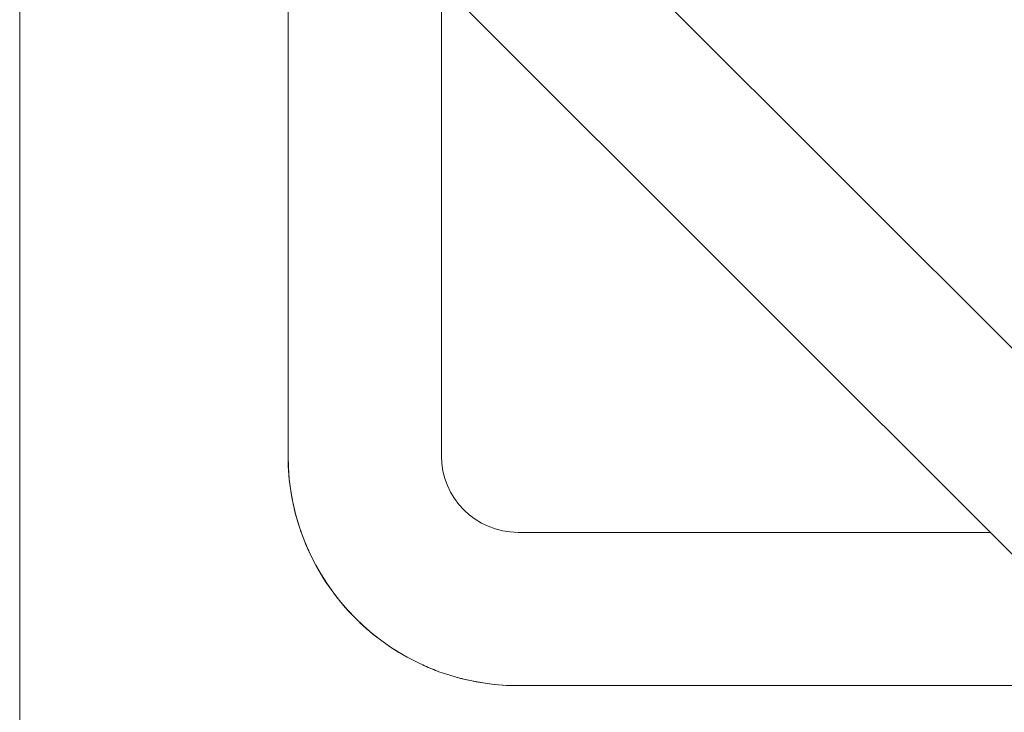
# Model space of a CAD drawing. Header units: millimetres. Extents: x 811 to 573824, y 137 to 100812.
# Tile 121 of 143: x 454931 to 455059, y 77612 to 77702. Entities that reach past the tile are written whole.
import ezdxf

# ---------------------------------------------------------------- set-up
doc = ezdxf.new("R2010")
doc.units = ezdxf.units.MM
doc.header["$LTSCALE"] = 3
doc.header["$MEASUREMENT"] = 0
doc.layers.add('KITCHEN EQUIPMENTS', color=251, linetype='Continuous', lineweight=0)

# ---------------------------------------------------------------- blocks, each defined once
blk = doc.blocks.new('xzgredgr')
at = {"layer": 'KITCHEN EQUIPMENTS'}
for p, q in [((454930.64, 77892.53, 0.12), (454930.64, 77298.53, 0.12)), ((455111.17, 77608.44, 0.12), (454968.77, 77750.83, 0.12)), ((454955.34, 77737.4, 0.12), (455097.74, 77595, 0.12)), ((454965.64, 77727.03, 0.12), (454965.64, 77645.53, 0.12)), ((454985.64, 77645.53, 0.12), (454985.64, 77707.03, 0.12)), ((455057.14, 77635.53, 0.12), (454995.64, 77635.53, 0.12)), ((454995.64, 77615.53, 0.12), (455077.14, 77615.53, 0.12))]:
    blk.add_line(p, q, dxfattribs=at)
for radius, start, end in [(30, 180, 270), (30, 181.4528, 199.5416), (10, 180, 270), (30, 200.5157, 204.4843), (30, 205.4584, 223.5472), (30, 226.4528, 244.5416), (30, 245.5157, 249.4843), (30, 250.4584, 268.5472)]:
    blk.add_arc((454995.64, 77645.53, 0.12), radius, start, end, dxfattribs=at)

msp = doc.modelspace()

# ---------------------------------------------------------------- block references
at = {"layer": 'KITCHEN EQUIPMENTS'}
msp.add_blockref('xzgredgr', (0, 0), dxfattribs=at)

doc.saveas('drawing.dxf')
